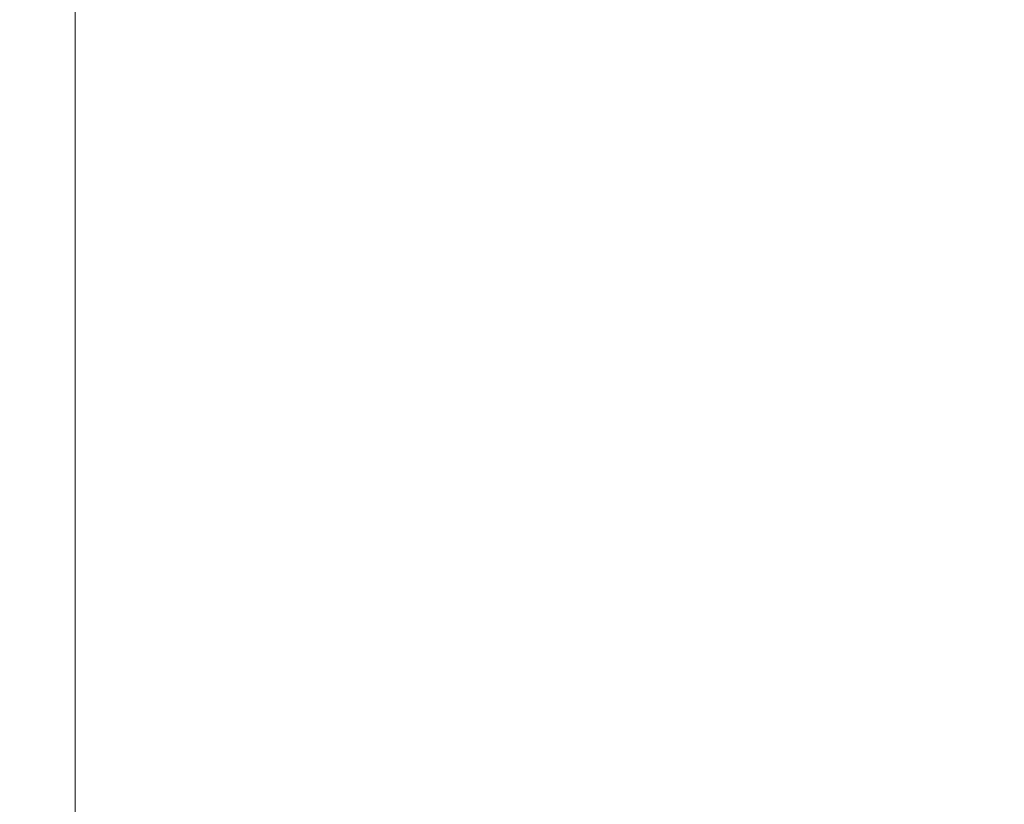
# Model space of a CAD drawing. Header units: millimetres. Extents: x -40.4 to 40.4, y -40.2 to 40.6.
# Tile 134 of 256: x -15.502978 to -15.502372, y -30.369405 to -30.368922. Entities that reach past the tile are written whole.
import ezdxf

# ---------------------------------------------------------------- set-up
doc = ezdxf.new("R2010")
doc.units = ezdxf.units.MM
doc.layers.add('E-ELEC-EQPM-OTLN', color=71, linetype='Continuous', lineweight=30)

# ---------------------------------------------------------------- blocks, each defined once
blk = doc.blocks.new('Future linear_ 1-gang frame - 2CKA001754A4498_Cover Frame 1gang studio white-6552-Vista 3D 1')
at = {"layer": 'E-ELEC-EQPM-OTLN', "lineweight": 9}
mesh = blk.add_polyface(dxfattribs=at)
corners = [(-26.78743651, -15.31145639, -9.67014921), (-26.78743651, -16.38351237, -9.67014921), (-23.79628324, -23.60479556, -9.67014921), (-16.57500004, -26.59594883, -9.67014921), (-15.50294407, -26.59594883, -9.67014921), (-15.50294407, -33.30851376, -9.67014921), (-30.53258173, -33.30851376, -9.67014921), (-32.6308639, -32.43937622, -9.67014921), (-33.49999917, -30.34109405, -9.67014921), (-33.49999917, -15.31145639, -9.67014921)]
mesh.append_faces([[corners[k] for k in face] for face in [(1, 9, 0)]], dxfattribs={"vtx0": -1})
mesh.append_faces([[corners[k] for k in face] for face in [(9, 1, 2, 8)]], dxfattribs={"vtx0": -1, "vtx2": -1})
mesh.append_faces([[corners[k] for k in face] for face in [(4, 5, 3)]], dxfattribs={"vtx1": -1})
mesh.append_faces([[corners[k] for k in face] for face in [(2, 3, 5, 6)]], dxfattribs={"vtx1": -1, "vtx3": -1})
mesh.append_faces([[corners[k] for k in face] for face in [(6, 7, 8, 2)]], dxfattribs={"vtx2": -1, "vtx3": -1})
mesh = blk.add_polyface(dxfattribs=at)
corners = [(-15.50294407, -26.59594883, -9.67014921), (-14.80294365, -25.38351375, -8.97014935), (-14.80294365, -33.30851376, -8.97014935), (-15.50294407, -33.30851376, -9.67014921)]
mesh.append_faces([[corners[k] for k in face] for face in [(0, 1, 2, 3)]])

msp = doc.modelspace()

# ---------------------------------------------------------------- block references
at = {"layer": 'E-ELEC-EQPM-OTLN', "lineweight": 9}
msp.add_blockref('Future linear_ 1-gang frame - 2CKA001754A4498_Cover Frame 1gang studio white-6552-Vista 3D 1', (0, 0), dxfattribs=at)

doc.saveas('drawing.dxf')
